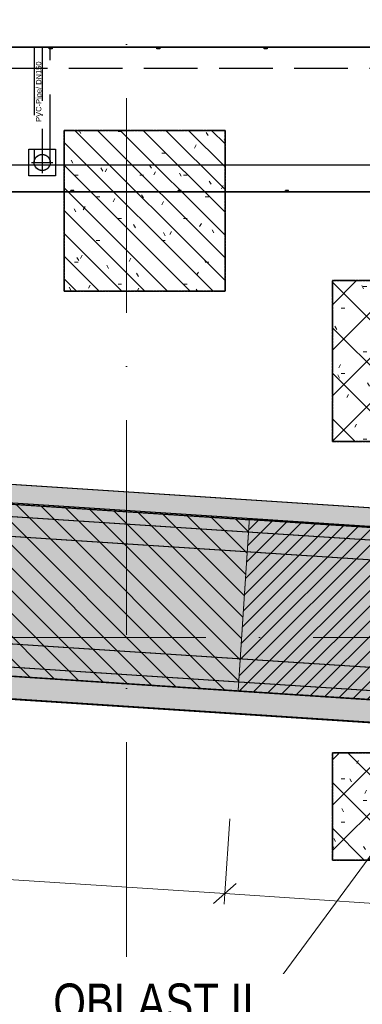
# Model space of a CAD drawing. Header units: millimetres. Extents: x -2694 to 330324, y -17289 to 76899.
# Tile 43 of 142: x 88775 to 91967, y 17331 to 26507. Entities that reach past the tile are written whole.
import ezdxf

# ---------------------------------------------------------------- set-up
doc = ezdxf.new("R2010")
doc.units = ezdxf.units.MM
for name, pattern in [('A_CARA_07', [7, 5, -2]), ('B_CARA_05', [4, 3, -1]), ('IMPORT-A_CARA_07', [700, 500, -200]), ('IMPORT-A_CARA_15', [760, 500, -130, 0, -130]), ('IMPORT-HIDDEN', [952.5, 635, -317.5]), ('Čerchovaná 20mm', [3000, 2000, -500, 0, -500])]:
    doc.linetypes.add(name, pattern=pattern)
for name, color, linetype, lineweight in [('02_0_25386_PODLAHA HALY A ZÁKLADY VESTAVKŮ 4_6_2025_dwg', 8, 'Continuous', 9), ('CA_KOTY', 3, 'Continuous', 9), ('CA_KOTY-100', 3, 'Continuous', 9), ('CA_OSY', 5, 'IMPORT-A_CARA_15', 13), ('CA_PODLAHA CHRÁN_ POPIS', 12, 'IMPORT-A_CARA_15', 25), ('CA_PODLAHA CHRÁNIČKY', 12, 'IMPORT-A_CARA_07', 25), ('CA_PODLAHA KANÁLY', 12, 'Continuous', 25), ('CA_PODLAHA OBRYS', 12, 'Continuous', 25), ('CA_POHHRA18', 9, 'Continuous', 9), ('CA_POHHRA25', 7, 'Continuous', 13), ('CA_TEXT25', 7, 'Continuous', 9), ('CA_ZAKLADY25', 7, 'Continuous', 13)]:
    doc.layers.add(name, color=color, linetype=linetype, lineweight=lineweight)
doc.styles.add('Arial', font='arial.ttf', dxfattribs={"height": 50})
doc.styles.add('Arial_2', font='arial.ttf', dxfattribs={"width": 0.8, "height": 250})
doc.styles.add('Arial_3', font='arial.ttf', dxfattribs={"width": 0.8, "height": 350})
doc.dimstyles.new('HP_Přímá_-_2_5_mm_Ariel', dxfattribs={"dimscale": 304.8, "dimtxt": 255.06485, "dimasz": 0.656168, "dimexe": 0.328084, "dimexo": 0.0625, "dimgap": 0.164042, "dimtad": 1, "dimdec": 0, "dimzin": 0, "dimdsep": 46, "dimtxsty": 'Arial_2', "dimblk1": 'OBLIQUE', "dimblk2": 'OBLIQUE', "dimsah": 1, "dimcen": 0.09, "dimazin": 0, "dimtfac": 1, "dimtdec": 4, "dimtix": 1, "dimtmove": 0, "dimatfit": 3, "dimfxl": 2.296588, "dimfxlon": 1, "dimtvp": 1, "dimtfill": 1, "dimtolj": 1, "dimtzin": 0, "dimarcsym": 2})
pattern_1 = [(0, (0, 0), (609.6, 152.4), [50.292, -406.908, 50.292, -406.908, -2438.4]), (0, (0, 0), (609.6, 152.4), [-914.4, 50.292, -864.108, 50.292, -406.908, -1066.8]), (0, (0, 0), (609.6, 152.4), [-2286, 50.292, -254.508, 50.292, -711.708]), (120, (228.6, 76.2), (-436.78227, 451.729086), [50.292, -406.908, 50.292, -406.908, -2438.4]), (120, (228.6, 76.2), (-436.78227, 451.729086), [-914.4, 50.292, -864.108, 50.292, -406.908, -1066.8]), (120, (228.6, 76.2), (-436.78227, 451.729086), [-2286, 50.292, -254.508, 50.292, -711.708]), (240, (304.8, 381), (-172.81773, -604.129086), [50.292, -406.908, 50.292, -406.908, -2438.4]), (240, (304.8, 381), (-172.81773, -604.129086), [-914.4, 50.292, -864.108, 50.292, -406.908, -1066.8]), (240, (304.8, 381), (-172.81773, -604.129086), [-2286, 50.292, -254.508, 50.292, -711.708])]
pattern_2 = [(135, (0, 0), (-106.06602, -106.06602), [])]
pattern_3 = [(45, (0, 0), (-211.9927, 211.9927), []), (135, (0, 0), (-211.9927, -211.9927), [])]

# ---------------------------------------------------------------- blocks, each defined once
blk = doc.blocks.new('Fundament_ pravoúhlý - 1500 x 1500 x 4400mm-V68-BOURÁNÍ STÁVAJÍCÍCH ZÁKLADOVÝCH PRVKŮ')
at = {"layer": 'CA_ZAKLADY25'}
h = blk.add_hatch(dxfattribs=at)
h.set_pattern_fill('FP_31', color=256, style=0, pattern_type=2)
h.set_pattern_definition([(0, (-89938.01, -24725.42), (812.8, 203.2), [33.528, -576.072, 33.528, -3827.272]), (0, (-89938.01, -24725.42), (812.8, 203.2), [-643.128, -576.072, 33.528, -1185.672, -2032]), (0, (-89938.01, -24725.42), (812.8, 203.2), [-2438.4, 33.528, -576.072, 33.528, -1388.872]), (0, (-89938.01, -24725.42), (812.8, 203.2), [-3081.528, -372.872, 33.528, -982.472]), (120, (-89633.21, -24623.82), (-582.37636, 602.30545), [33.528, -576.072, 33.528, -3827.272]), (120, (-89633.21, -24623.82), (-582.37636, 602.30545), [-643.128, -576.072, 33.528, -1185.672, -2032]), (120, (-89633.21, -24623.82), (-582.37636, 602.30545), [-2438.4, 33.528, -576.072, 33.528, -1388.872]), (120, (-89633.21, -24623.82), (-582.37636, 602.30545), [-3081.528, -372.872, 33.528, -982.472]), (240, (-89531.62, -24217.42), (-230.42364, -805.50545), [33.528, -576.072, 33.528, -3827.272]), (240, (-89531.62, -24217.42), (-230.42364, -805.50545), [-643.128, -576.072, 33.528, -1185.672, -2032]), (240, (-89531.62, -24217.42), (-230.42364, -805.50545), [-2438.4, 33.528, -576.072, 33.528, -1388.872]), (240, (-89531.62, -24217.42), (-230.42364, -805.50545), [-3081.528, -372.872, 33.528, -982.472])])
h.paths.add_polyline_path([(-750, -750), (750, -750), (750, 750), (-750, 750), (-750, -529)])
at = {"layer": 'CA_ZAKLADY25', "color": 9, "linetype": 'B_CARA_05', "lineweight": 25}
for p, q in [((750, 750), (-750, 750)), ((-750, 750), (-750, -750)), ((-750, -750), (-750, 750)), ((-750, 750), (750, 750)), ((750, -750), (750, 750)), ((750, 750), (750, -750)), ((-750, -750), (750, -750)), ((750, -750), (-750, -750))]:
    blk.add_line(p, q, dxfattribs=at)
blk = doc.blocks.new('Fundament_ pravoúhlý - 2500 x 1500 x 4400mm-556469-BOURÁNÍ STÁVAJÍCÍCH ZÁKLADOVÝCH PRVKŮ')
at = {"layer": 'CA_ZAKLADY25'}
h = blk.add_hatch(dxfattribs=at)
h.set_pattern_fill('FP_35', color=256, style=0, pattern_type=2)
h.set_pattern_definition([(0, (-92938.01, -23325.42), (812.8, 203.2), [33.528, -576.072, 33.528, -3827.272]), (0, (-92938.01, -23325.42), (812.8, 203.2), [-643.128, -576.072, 33.528, -1185.672, -2032]), (0, (-92938.01, -23325.42), (812.8, 203.2), [-2438.4, 33.528, -576.072, 33.528, -1388.872]), (0, (-92938.01, -23325.42), (812.8, 203.2), [-3081.528, -372.872, 33.528, -982.472]), (120, (-92633.21, -23223.82), (-582.37636, 602.30545), [33.528, -576.072, 33.528, -3827.272]), (120, (-92633.21, -23223.82), (-582.37636, 602.30545), [-643.128, -576.072, 33.528, -1185.672, -2032]), (120, (-92633.21, -23223.82), (-582.37636, 602.30545), [-2438.4, 33.528, -576.072, 33.528, -1388.872]), (120, (-92633.21, -23223.82), (-582.37636, 602.30545), [-3081.528, -372.872, 33.528, -982.472]), (240, (-92531.62, -22817.42), (-230.42364, -805.50545), [33.528, -576.072, 33.528, -3827.272]), (240, (-92531.62, -22817.42), (-230.42364, -805.50545), [-643.128, -576.072, 33.528, -1185.672, -2032]), (240, (-92531.62, -22817.42), (-230.42364, -805.50545), [-2438.4, 33.528, -576.072, 33.528, -1388.872]), (240, (-92531.62, -22817.42), (-230.42364, -805.50545), [-3081.528, -372.872, 33.528, -982.472])])
h.paths.add_polyline_path([(-1250, -750), (1250, -750), (1250, 750), (-1250, 750)])
at = {"layer": 'CA_ZAKLADY25', "color": 9, "linetype": 'B_CARA_05', "lineweight": 25}
for p, q in [((1250, 750), (-1250, 750)), ((-1250, 750), (-1250, -750)), ((-1250, -750), (-1250, 750)), ((-1250, 750), (1250, 750)), ((1250, -750), (1250, 750)), ((1250, 750), (1250, -750)), ((-1250, -750), (1250, -750)), ((1250, -750), (-1250, -750))]:
    blk.add_line(p, q, dxfattribs=at)
blk = doc.blocks.new('Fundament_ pravoúhlý - 2500 x 1000 x 4400mm-556524-BOURÁNÍ STÁVAJÍCÍCH ZÁKLADOVÝCH PRVKŮ')
at = {"layer": 'CA_ZAKLADY25'}
h = blk.add_hatch(dxfattribs=at)
h.set_pattern_fill('FP_36', color=256, style=0, pattern_type=2)
h.set_pattern_definition([(0, (-92938.01, -19175.42), (812.8, 203.2), [33.528, -576.072, 33.528, -3827.272]), (0, (-92938.01, -19175.42), (812.8, 203.2), [-643.128, -576.072, 33.528, -1185.672, -2032]), (0, (-92938.01, -19175.42), (812.8, 203.2), [-2438.4, 33.528, -576.072, 33.528, -1388.872]), (0, (-92938.01, -19175.42), (812.8, 203.2), [-3081.528, -372.872, 33.528, -982.472]), (120, (-92633.21, -19073.82), (-582.37636, 602.30545), [33.528, -576.072, 33.528, -3827.272]), (120, (-92633.21, -19073.82), (-582.37636, 602.30545), [-643.128, -576.072, 33.528, -1185.672, -2032]), (120, (-92633.21, -19073.82), (-582.37636, 602.30545), [-2438.4, 33.528, -576.072, 33.528, -1388.872]), (120, (-92633.21, -19073.82), (-582.37636, 602.30545), [-3081.528, -372.872, 33.528, -982.472]), (240, (-92531.62, -18667.42), (-230.42364, -805.50545), [33.528, -576.072, 33.528, -3827.272]), (240, (-92531.62, -18667.42), (-230.42364, -805.50545), [-643.128, -576.072, 33.528, -1185.672, -2032]), (240, (-92531.62, -18667.42), (-230.42364, -805.50545), [-2438.4, 33.528, -576.072, 33.528, -1388.872]), (240, (-92531.62, -18667.42), (-230.42364, -805.50545), [-3081.528, -372.872, 33.528, -982.472])])
h.paths.add_polyline_path([(-1250, -500), (1250, -500), (1250, 500), (-1250, 500), (-1250, 124.1)])
at = {"layer": 'CA_ZAKLADY25', "color": 9, "linetype": 'B_CARA_05', "lineweight": 25}
for p, q in [((1250, 500), (-1250, 500)), ((-1250, 500), (-1250, -500)), ((-1250, -500), (-1250, 500)), ((-1250, 500), (1250, 500)), ((1250, -500), (1250, 500)), ((1250, 500), (1250, -500)), ((-1250, -500), (1250, -500)), ((1250, -500), (-1250, -500))]:
    blk.add_line(p, q, dxfattribs=at)
blk = doc.blocks.new('11542 TAO základy_rvt-1-BOURÁNÍ STÁVAJÍCÍCH ZÁKLADOVÝCH PRVKŮ')
at = {"layer": 'CA_ZAKLADY25', "color": 9, "linetype": 'B_CARA_05', "lineweight": 25}
for name, p in [('Fundament_ pravoúhlý - 1500 x 1500 x 4400mm-V68-BOURÁNÍ STÁVAJÍCÍCH ZÁKLADOVÝCH PRVKŮ', (89938, 24725.4)), ('Fundament_ pravoúhlý - 2500 x 1500 x 4400mm-556469-BOURÁNÍ STÁVAJÍCÍCH ZÁKLADOVÝCH PRVKŮ', (92938, 23325.4)), ('Fundament_ pravoúhlý - 2500 x 1000 x 4400mm-556524-BOURÁNÍ STÁVAJÍCÍCH ZÁKLADOVÝCH PRVKŮ', (92938, 19175.4))]:
    blk.add_blockref(name, p, dxfattribs=at)
blk = doc.blocks.new('02_0_25386_PODLAHA HALY A ZÁKLADY VESTAVKŮ 4_6_2025_dwg_A$C0b34a81f-2769432-BOURÁNÍ STÁVAJÍCÍCH ZÁKLADOVÝCH PRVKŮ')
at = {"layer": 'CA_PODLAHA CHRÁN_ POPIS', "color": 1, "flags": 128}
for points in [[(89393.6, 26663.3), (89393.6, 25588.3), (89492.6, 25588.3)], [(89294.5, 25588.3), (89393.6, 25588.3), (89393.6, 25489.2)]]:
    blk.add_lwpolyline(points, dxfattribs=at)
at = {"layer": 'CA_PODLAHA CHRÁN_ POPIS', "color": 1}
blk.add_circle((89393.6, 25588.3), 75, dxfattribs=at)
at = {"layer": 'CA_PODLAHA CHRÁNIČKY', "color": 1, "linetype": 'IMPORT-HIDDEN'}
for p, q in [((89318.6, 26663.3), (89318.6, 25588.3)), ((89468.6, 25588.3), (89468.6, 26663.3))]:
    blk.add_line(p, q, dxfattribs=at)
at = {"layer": 'CA_PODLAHA KANÁLY', "color": 1}
for p, q in [((91096.8, 25563.3), (89596.8, 25563.3)), ((91096.8, 25313.3), (89596.8, 25313.3))]:
    blk.add_line(p, q, dxfattribs=at)
at = {"layer": 'CA_PODLAHA KANÁLY', "color": 1, "flags": 128}
for points in [[(89596.8, 25563.3), (88513.2, 25563.3), (88513.2, 22627.4)], [(92973.2, 24487.8), (92973.2, 25563.3), (91096.8, 25563.3)], [(89596.8, 25313.3), (88763.2, 25313.3), (88763.2, 22611.1)], [(92723.2, 24487.8), (92723.2, 25313.3), (91096.8, 25313.3)]]:
    blk.add_lwpolyline(points, dxfattribs=at)
at = {"layer": 'CA_PODLAHA OBRYS', "color": 1}
blk.add_line((89596.8, 25313.3), (91096.8, 25313.3), dxfattribs=at)
at = {"layer": 'CA_PODLAHA OBRYS', "color": 1, "flags": 128}
for points in [[(88763.2, 24513.3), (88763.2, 25313.3), (87424.2, 25313.3), (87424.2, 26663.3), (98469.2, 26663.3), (98469.2, 21977.9)], [(98469.2, 21977.9), (98469.2, 26663.3), (87424.2, 26663.3), (87424.2, 25313.3), (89596.8, 25313.3)], [(89486.2, 26663.3), (89486.2, 26648.3), (89458.2, 26648.3), (89458.2, 26663.3)], [(89466.2, 26663.3), (89466.2, 26661.3), (89460.2, 26661.3), (89460.2, 26650.3), (89484.2, 26650.3), (89484.2, 26661.3), (89478.2, 26661.3), (89478.2, 26663.3)], [(90488.2, 26663.3), (90488.2, 26648.3), (90460.2, 26648.3), (90460.2, 26663.3)], [(90468.2, 26663.3), (90468.2, 26661.3), (90462.2, 26661.3), (90462.2, 26650.3), (90486.2, 26650.3), (90486.2, 26661.3), (90480.2, 26661.3), (90480.2, 26663.3)], [(91488.2, 26663.3), (91488.2, 26648.3), (91460.2, 26648.3), (91460.2, 26663.3)], [(91468.2, 26663.3), (91468.2, 26661.3), (91462.2, 26661.3), (91462.2, 26650.3), (91486.2, 26650.3), (91486.2, 26661.3), (91480.2, 26661.3), (91480.2, 26663.3)], [(89687.2, 25313.3), (89687.2, 25328.3), (89659.2, 25328.3), (89659.2, 25313.3)], [(90687.2, 25313.3), (90687.2, 25328.3), (90659.2, 25328.3), (90659.2, 25313.3)], [(91687.2, 25313.3), (91687.2, 25328.3), (91659.2, 25328.3), (91659.2, 25313.3)], [(89667.2, 25313.3), (89667.2, 25315.3), (89661.2, 25315.3), (89661.2, 25326.3), (89685.2, 25326.3), (89685.2, 25315.3), (89679.2, 25315.3), (89679.2, 25313.3)], [(90667.2, 25313.3), (90667.2, 25315.3), (90661.2, 25315.3), (90661.2, 25326.3), (90685.2, 25326.3), (90685.2, 25315.3), (90679.2, 25315.3), (90679.2, 25313.3)], [(91096.8, 25313.3), (92723.2, 25313.3), (92723.2, 24487.8)], [(91667.2, 25313.3), (91667.2, 25315.3), (91661.2, 25315.3), (91661.2, 25326.3), (91685.2, 25326.3), (91685.2, 25315.3), (91679.2, 25315.3), (91679.2, 25313.3)]]:
    blk.add_lwpolyline(points, dxfattribs=at)
at = {"layer": 'CA_PODLAHA OBRYS', "color": 1, "linetype": 'IMPORT-A_CARA_07', "flags": 128}
blk.add_lwpolyline([(98269.2, 21990.9), (98269.2, 26463.3), (87624.2, 26463.3), (87624.2, 25513.3), (88513.2, 25513.3), (88513.2, 24313.3)], dxfattribs=at)
at = {"layer": 'CA_PODLAHA OBRYS', "color": 1, "flags": 128}
blk.add_lwpolyline([(89268.6, 25713.3), (89518.6, 25713.3), (89518.6, 25463.3), (89268.6, 25463.3)], close=True, dxfattribs=at)
at = {"layer": 'CA_PODLAHA OBRYS', "color": 1}
blk.add_circle((89393.6, 25588.3), 75, dxfattribs=at)
at = {"layer": 'CA_PODLAHA CHRÁN_ POPIS', "insert": (89335.4, 26248.2), "char_height": 50, "width": 672.141, "attachment_point": 2, "rotation": 90, "line_spacing_factor": 0.941778, "style": 'Arial'}
blk.add_mtext('PVC-Pipe/ DN150', dxfattribs=at)
blk = doc.blocks.new('02_0_25386_PODLAHA HALY A ZÁKLADY VESTAVKŮ 4_6_2025_dwg-2745952-BOURÁNÍ STÁVAJÍCÍCH ZÁKLADOVÝCH PRVKŮ')
blk.add_blockref('02_0_25386_PODLAHA HALY A ZÁKLADY VESTAVKŮ 4_6_2025_dwg_A$C0b34a81f-2769432-BOURÁNÍ STÁVAJÍCÍCH ZÁKLADOVÝCH PRVKŮ', (2306173.8, -1797959.4))
blk = doc.blocks.new('DIMBLOCK8-BOURÁNÍ STÁVAJÍCÍCH ZÁKLADOVÝCH PRVKŮ')
at = {"layer": 'CA_KOTY-100'}
for p, q in [((90686.5, 18362.1), (90732.2, 19060.6)), ((90686.5, 18362.1), (90792.8, 18455.3)), ((90686.5, 18362.1), (90580.2, 18268.8)), ((90686.5, 18362.1), (90680, 18262.3)), ((90686.5, 18362.1), (105654.5, 17383.1)), ((105654.5, 17383.1), (105700.2, 18081.6)), ((105654.5, 17383.1), (105760.9, 17476.4)), ((105654.5, 17383.1), (105548.2, 17289.8)), ((105654.5, 17383.1), (105648, 17283.3))]:
    blk.add_line(p, q, dxfattribs=at)
at = {"layer": 'CA_KOTY-100', "color": 0, "insert": (97813.2, 18271.3), "char_height": 250, "width": 918.233, "attachment_point": 1, "rotation": 356.25798, "line_spacing_factor": 0.941778, "style": 'Arial_2', "bg_fill": 3, "box_fill_scale": 1.25, "bg_fill_color": 256, "bg_fill_true_color": 13158600, "bg_fill_transparency": 0}
blk.add_mtext('15000', dxfattribs=at)
blk = doc.blocks.new('_Oblique')
at = {"color": 0, "linetype": 'ByBlock', "lineweight": -2}
blk.add_line((-0.5, -0.5), (0.5, 0.5), dxfattribs=at)
blk = doc.blocks.new('DIMBLOCK9-BOURÁNÍ STÁVAJÍCÍCH ZÁKLADOVÝCH PRVKŮ')
at = {"layer": 'CA_KOTY-100'}
for p, q in [((73148.8, 19509.1), (73194.5, 20207.6)), ((73148.8, 19509.1), (73255.1, 19602.4)), ((73148.8, 19509.1), (73042.5, 19415.8)), ((73148.8, 19509.1), (73142.2, 19409.3)), ((73148.8, 19509.1), (90686.5, 18362.1)), ((90686.5, 18362.1), (90732.2, 19060.6)), ((90686.5, 18362.1), (90792.8, 18455.3)), ((90686.5, 18362.1), (90580.2, 18268.8)), ((90686.5, 18362.1), (90680, 18262.3))]:
    blk.add_line(p, q, dxfattribs=at)
at = {"layer": 'CA_KOTY-100', "color": 0, "insert": (81560.3, 19334.3), "char_height": 250, "width": 918.233, "attachment_point": 1, "rotation": 356.25798, "line_spacing_factor": 0.941778, "style": 'Arial_2', "bg_fill": 3, "box_fill_scale": 1.25, "bg_fill_color": 256, "bg_fill_true_color": 13158600, "bg_fill_transparency": 0}
blk.add_mtext('17575', dxfattribs=at)

msp = doc.modelspace()

# ---------------------------------------------------------------- hatches: boundary and pattern name
at = {"layer": 'CA_POHHRA18'}
h = msp.add_hatch(dxfattribs=at)
h.set_pattern_fill('FP_191', color=90, style=0, pattern_type=2)
h.set_pattern_definition(pattern_2)
h.paths.add_polyline_path([(90810.2, 20252.9), (90914.3, 21844.6), (73936.6, 22955), (69231.8, 27354.5), (68162.5, 26157.6), (73254.6, 21395.9), (82639.5, 20784.9)])
h.paths.add_polyline_path([(153317.7, 24114.7), (164295.2, 25632.4), (171831.9, 25828), (171790.4, 27427), (164161.3, 27229.1), (153098.6, 25699.6)])
h = msp.add_hatch(dxfattribs=at)
h.set_pattern_fill('FP_191', color=90, style=0, pattern_type=2)
h.set_pattern_definition(pattern_2)
h.paths.add_polyline_path([(90688, 23975.4), (90688, 25475.4), (89188, 25475.4), (89188, 23975.4)])
h = msp.add_hatch(dxfattribs=at)
h.set_pattern_fill('FP_193', color=90, style=0, pattern_type=2)
h.set_pattern_definition(pattern_3)
h.paths.add_polyline_path([(94188, 22575.4), (94188, 24075.4), (91688, 24075.4), (91688, 22575.4), (92277.9, 22575.4)])
h = msp.add_hatch(dxfattribs=at)
h.set_pattern_fill('FP_194', color=90, style=0, pattern_type=2)
h.set_pattern_definition([(45, (0, 0), (-70.71068, 70.71068), [])])
h.paths.add_polyline_path([(105778.4, 19276.3), (105882.8, 20872.9), (90914.6, 21849.4), (90810.2, 20252.8), (105422.3, 19299.5)])
h = msp.add_hatch(dxfattribs=at)
h.set_pattern_fill('FP_193', color=90, style=0, pattern_type=2)
h.set_pattern_definition(pattern_3)
h.paths.add_polyline_path([(94188, 18675.4), (94188, 19675.4), (91688, 19675.4), (91688, 18675.4), (92277.9, 18675.4)])
at = {"layer": 'CA_POHHRA25', "linetype": 'B_CARA_05'}
h = msp.add_hatch(dxfattribs=at)
h.set_pattern_fill('FP_6', color=256, style=0, pattern_type=2)
h.set_pattern_definition(pattern_1)
h.paths.add_polyline_path([(112655.7, 20312.7), (114133, 20516.9), (71848.8, 23275.6), (71825.7, 22976.5), (111554.5, 20384.5)])
h = msp.add_hatch(dxfattribs=at)
h.set_pattern_fill('FP_3', color=256, style=0, pattern_type=2)
h.set_pattern_definition(pattern_1)
h.paths.add_polyline_path([(114243.5, 20024.6), (114232.6, 20325.9), (73446.1, 22986.9), (73789.3, 22663.9), (111554.5, 20200)])
h = msp.add_hatch(dxfattribs=at)
h.set_pattern_fill('FP_2', color=256, style=0, pattern_type=2)
h.set_pattern_definition(pattern_1)
h.paths.add_polyline_path([(114290.7, 18718.7), (114279.8, 19020.1), (73398.7, 21687.3), (73744.3, 21364.1), (111554.5, 18897.3)])
h = msp.add_hatch(dxfattribs=at)
h.set_pattern_fill('FP_6', color=256, style=0, pattern_type=2)
h.set_pattern_definition(pattern_1)
h.paths.add_polyline_path([(114205.5, 18507.9), (114194.6, 18809.3), (71718.8, 21580.5), (71695.8, 21281.4), (111554.5, 18680.9)])
at = {"layer": 'CA_ZAKLADY25', "linetype": 'B_CARA_05'}
h = msp.add_hatch(dxfattribs=at)
h.set_pattern_fill('FP_6', color=256, style=0, pattern_type=2)
h.set_pattern_definition(pattern_1)
h.paths.add_polyline_path([(114295.2, 18711.8), (164290.8, 25624.3), (256533.4, 28017.2), (300316.5, 24830.7), (300433, 26438.8), (256575.5, 29630.7), (164143.8, 27232.5), (114232, 20331.6), (73888.4, 22973.1), (68679.3, 27876.5), (374.8, 32323.6), (270.9, 30726.9), (68008.8, 26316.6), (73272.1, 21394.9), (111554.5, 18891.1)])
h = msp.add_hatch(dxfattribs=at)
h.set_pattern_fill('FP_6', color=256, style=0, pattern_type=2)
h.set_pattern_definition(pattern_1)
h.paths.add_polyline_path([(114295.2, 18711.8), (164290.8, 25624.3), (256533.4, 28017.2), (300316.5, 24830.7), (300433, 26438.8), (256575.5, 29630.7), (164143.8, 27232.5), (114232, 20331.6), (73888.4, 22973.1), (68679.3, 27876.5), (374.8, 32323.6), (270.9, 30726.9), (68008.8, 26316.6), (73272.1, 21394.9), (111554.5, 18891.1)])
h = msp.add_hatch(dxfattribs=at)
h.set_pattern_fill('FP_6', color=256, style=0, pattern_type=2)
h.set_pattern_definition(pattern_1)
h.paths.add_polyline_path([(114205.2, 18514.7), (164274.5, 25437.3), (256538.1, 27831.1), (300315, 24639.3), (300460.1, 26633.1), (256584.9, 29826.2), (164111.1, 27427), (114133, 20516.9), (71848.8, 23275.6), (259.8, 29642.3), (82.6, 27650.1), (71406.6, 21306.9), (111554.5, 18687.6)])
h = msp.add_hatch(dxfattribs=at)
h.set_pattern_fill('FP_6', color=256, style=0, pattern_type=2)
h.set_pattern_definition(pattern_1)
h.paths.add_polyline_path([(114205.2, 18514.7), (164274.5, 25437.3), (256538.1, 27831.1), (300315, 24639.3), (300460.1, 26633.1), (256584.9, 29826.2), (164111.1, 27427), (114133, 20516.9), (71848.8, 23275.6), (259.8, 29642.3), (82.6, 27650.1), (71406.6, 21306.9), (111554.5, 18687.6)])

# ---------------------------------------------------------------- linework, layer by layer
at = {"layer": 'CA_OSY', "linetype": 'Čerchovaná 20mm', "lineweight": 9}
for p, q in [((89770, -226.2), (89770, 75699.1)), ((-1493.6, 20749.9), (299971.9, 20749.9))]:
    msp.add_line(p, q, dxfattribs=at)
at = {"layer": 'CA_POHHRA25', "linetype": 'A_CARA_07', "lineweight": 9}
for p, q in [((89188, 25475.4), (89188, 23975.4)), ((90688, 25475.4), (89188, 25475.4)), ((90688, 23975.4), (90688, 25475.4)), ((91688, 24075.4), (91688, 22575.4)), ((94188, 24075.4), (91688, 24075.4)), ((89188, 23975.4), (90688, 23975.4)), ((90914.3, 21844.6), (73936.6, 22955)), ((91688, 22575.4), (94188, 22575.4)), ((90914.6, 21849.4), (90810.2, 20252.8)), ((90810.2, 20252.9), (90914.3, 21844.6)), ((105882.8, 20872.9), (90914.6, 21849.4)), ((73254.6, 21395.9), (90810.2, 20252.9)), ((90810.2, 20252.8), (105778.4, 19276.3)), ((91688, 19675.4), (91688, 18675.4)), ((94188, 19675.4), (91688, 19675.4)), ((91688, 18675.4), (94188, 18675.4))]:
    msp.add_line(p, q, dxfattribs=at)
at = {"layer": 'CA_POHHRA25', "linetype": 'B_CARA_05', "lineweight": 9}
for p, q in [((71848.8, 23275.6), (115621.2, 20419.8)), ((115621.2, 20419.8), (71848.8, 23275.6)), ((71825.7, 22976.5), (112655.7, 20312.7)), ((112655.7, 20312.7), (71825.7, 22976.5)), ((114232.6, 20325.9), (73916.4, 22956.3)), ((73916.4, 22956.3), (114232.6, 20325.9)), ((114243.5, 20024.6), (73789.3, 22663.9)), ((73789.3, 22663.9), (114243.5, 20024.6)), ((73398.7, 21687.3), (114279.8, 19020.1)), ((114279.8, 19020.1), (73398.7, 21687.3)), ((114194.6, 18809.3), (71718.8, 21580.5)), ((71718.8, 21580.5), (114194.6, 18809.3)), ((73272.1, 21394.9), (114290.7, 18718.7)), ((114290.7, 18718.7), (73272.1, 21394.9)), ((114205.5, 18507.9), (71695.8, 21281.4)), ((71695.8, 21281.4), (114205.5, 18507.9))]:
    msp.add_line(p, q, dxfattribs=at)
at = {"layer": 'CA_TEXT25', "color": 50}
for p, q in [((92207.7, 18940.9), (91038, 17349.3)), ((91038, 17349.3), (91032.5, 17349.3))]:
    msp.add_line(p, q, dxfattribs=at)
at = {"layer": 'CA_ZAKLADY25', "linetype": 'B_CARA_05', "lineweight": 9}
for p, q in [((71848.8, 23275.6), (114133, 20516.9)), ((114133, 20516.9), (71848.8, 23275.6)), ((71848.8, 23275.6), (114133, 20516.9)), ((114133, 20516.9), (71848.8, 23275.6)), ((73888.4, 22973.1), (114232, 20331.6)), ((114232, 20331.6), (73888.4, 22973.1)), ((73888.4, 22973.1), (114232, 20331.6)), ((114232, 20331.6), (73888.4, 22973.1)), ((114295.2, 18711.8), (73272.1, 21394.9)), ((73272.1, 21394.9), (114295.2, 18711.8)), ((114295.2, 18711.8), (73272.1, 21394.9)), ((73272.1, 21394.9), (114295.2, 18711.8)), ((114205.2, 18514.7), (71406.6, 21306.9)), ((71406.6, 21306.9), (114205.2, 18514.7)), ((114205.2, 18514.7), (71406.6, 21306.9)), ((71406.6, 21306.9), (114205.2, 18514.7))]:
    msp.add_line(p, q, dxfattribs=at)

# ---------------------------------------------------------------- block references
at = {"lineweight": 5}
msp.add_blockref('11542 TAO základy_rvt-1-BOURÁNÍ STÁVAJÍCÍCH ZÁKLADOVÝCH PRVKŮ', (0, 0), dxfattribs=at)
at = {"layer": '02_0_25386_PODLAHA HALY A ZÁKLADY VESTAVKŮ 4_6_2025_dwg', "color": 240, "linetype": 'IMPORT-A_CARA_07'}
msp.add_blockref('02_0_25386_PODLAHA HALY A ZÁKLADY VESTAVKŮ 4_6_2025_dwg-2745952-BOURÁNÍ STÁVAJÍCÍCH ZÁKLADOVÝCH PRVKŮ', (-2306582.6, 1797547.1), dxfattribs=at)

# ---------------------------------------------------------------- next in the draw order: texts
at = {"layer": 'CA_TEXT25', "insert": (89088, 17524.3), "char_height": 350, "width": 2296.033, "attachment_point": 1, "style": 'Arial_3', "bg_fill": 3, "box_fill_scale": 1.25, "bg_fill_color": 256, "bg_fill_true_color": 13158600, "bg_fill_transparency": 0}
msp.add_mtext('OBLAST II', dxfattribs=at)

# ---------------------------------------------------------------- next in the draw order: dimensions: what is measured, and where the dimension line sits
at = {"layer": 'CA_KOTY'}
dim = msp.add_linear_dim(base=(105654.5, 17383.1), p1=(90732.2, 19060.6), p2=(105700.2, 18081.6), angle=356.25798, dimstyle='HP_Přímá_-_2_5_mm_Ariel', override={"dimpost": '<>', "dimfxl": 15000}, dxfattribs=at)
dim.commit()
dim.dimension.update_dxf_attribs({"geometry": 'DIMBLOCK8-BOURÁNÍ STÁVAJÍCÍCH ZÁKLADOVÝCH PRVKŮ', "text_midpoint": (98182.1, 18049.8)})

# ---------------------------------------------------------------- next in the draw order: dimensions: what is measured, and where the dimension line sits
dim = msp.add_linear_dim(base=(90686.5, 18362.1), p1=(73194.5, 20207.6), p2=(90732.2, 19060.6), angle=356.25798, dimstyle='HP_Přímá_-_2_5_mm_Ariel', override={"dimpost": '<>', "dimfxl": 17575.213684}, dxfattribs=at)
dim.commit()
dim.dimension.update_dxf_attribs({"geometry": 'DIMBLOCK9-BOURÁNÍ STÁVAJÍCÍCH ZÁKLADOVÝCH PRVKŮ', "text_midpoint": (81929.2, 19112.8)})

doc.saveas('drawing.dxf')
